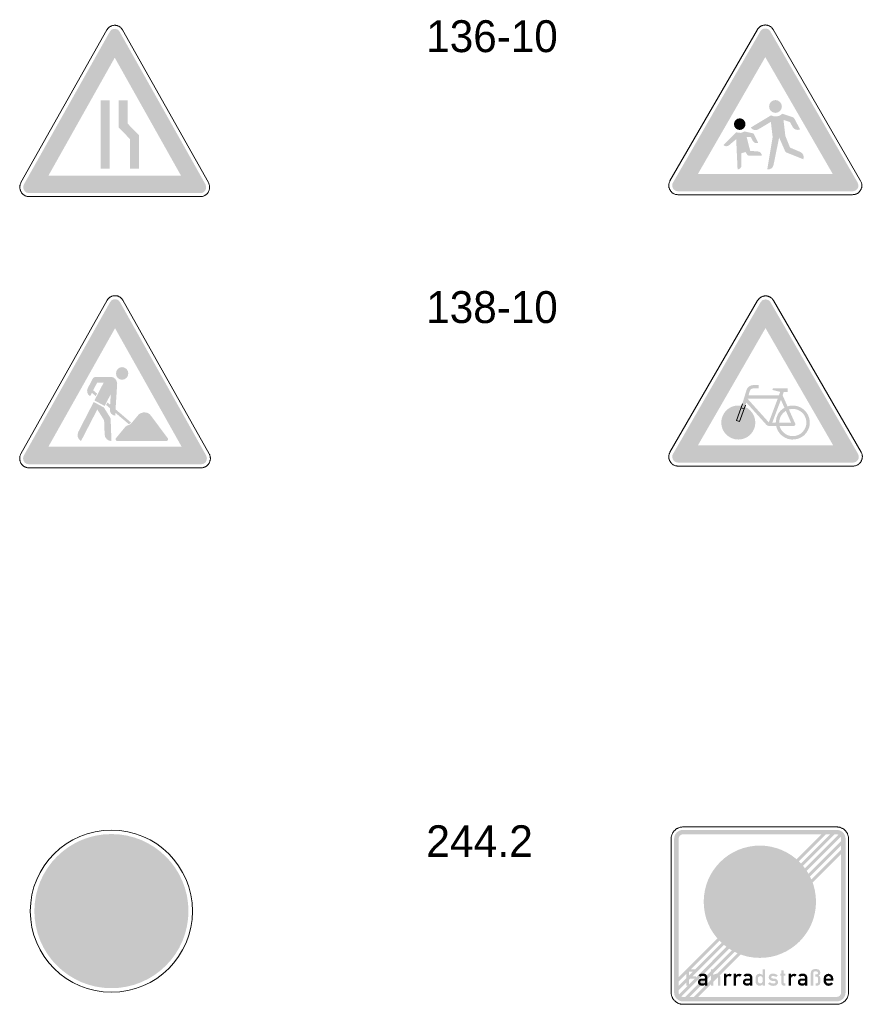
# Model space of a CAD drawing. Header units: millimetres. Extents: x 27 to 616, y -913 to 238.
# Tile 35 of 38: x 309 to 424, y -43 to 91. Entities that reach past the tile are written whole.
import ezdxf
from ezdxf.enums import TextEntityAlignment as Align

# ---------------------------------------------------------------- set-up
doc = ezdxf.new("R2010")
doc.units = ezdxf.units.MM
doc.header["$LTSCALE"] = 5
doc.linetypes.add('AUSGEZOGEN', pattern=[0])
doc.layers.add('Ebene_1', color=7, linetype='Continuous', true_color=0x000000)
doc.layers.add('Layer13', color=5, linetype='Continuous', true_color=0x0000ff)
doc.styles.add('Arial', font='arial.ttf')

msp = doc.modelspace()

# ---------------------------------------------------------------- hatches: boundary and pattern name
at = {"linetype": 'AUSGEZOGEN', "lineweight": 18, "true_color": 0x000000}
msp.add_hatch(color=18, dxfattribs=at).paths.add_polyline_path([(408.03, 37.9), (407.6, 38.04), (406.96, 36.3), (407.39, 36.14)], flags=0)
at = {"layer": 'Ebene_1', "linetype": 'AUSGEZOGEN', "lineweight": 18, "true_color": 0xce2729}
h = msp.add_hatch(color=242, dxfattribs=at)
h.paths.add_polyline_path([(310.43, 67.32), (310.13, 67.38), (309.89, 67.55), (309.72, 67.8), (309.66, 68.1), (309.69, 68.31), (309.76, 68.5), (321.48, 89.33), (321.68, 89.57), (321.95, 89.7), (322.24, 89.72), (322.53, 89.62), (322.69, 89.5), (322.81, 89.33), (334.53, 68.5), (334.62, 68.2), (334.6, 67.9), (334.47, 67.63), (334.24, 67.42), (334.06, 67.34), (333.86, 67.32)], flags=0)
h.paths.add_polyline_path([(313.1, 69.69), (331.19, 69.69), (322.15, 85.78)], flags=0)
h = msp.add_hatch(color=242, dxfattribs=at)
h.paths.add_polyline_path([(398.99, 67.56), (398.68, 67.62), (398.43, 67.79), (398.26, 68.04), (398.2, 68.34), (398.23, 68.55), (398.31, 68.74), (410.23, 89.38), (410.43, 89.61), (410.7, 89.74), (411, 89.76), (411.3, 89.66), (411.46, 89.54), (411.58, 89.38), (423.5, 68.74), (423.6, 68.44), (423.58, 68.14), (423.45, 67.87), (423.21, 67.67), (423.02, 67.59), (422.82, 67.56)], flags=0)
h.paths.add_polyline_path([(401.7, 69.91), (420.11, 69.91), (410.9, 85.86)], flags=0)
at = {"layer": 'Ebene_1', "linetype": 'AUSGEZOGEN', "lineweight": 18, "true_color": 0x000000}
for points in [[(320.22, 79.95), (321.45, 79.95), (321.45, 70.63), (320.22, 70.63)], [(324.22, 70.63), (324.22, 74.69), (322.68, 76.27), (322.68, 79.95), (323.91, 79.95), (323.91, 76.79), (325.45, 75.21), (325.45, 70.63)], [(413.16, 79.13), (413.09, 78.79), (412.9, 78.51), (412.63, 78.32), (412.29, 78.25), (411.95, 78.32), (411.67, 78.51), (411.48, 78.79), (411.42, 79.13), (411.48, 79.47), (411.67, 79.74), (411.95, 79.93), (412.29, 80), (412.63, 79.93), (412.9, 79.74), (413.09, 79.47)], [(411.17, 70.55), (411.89, 74.85), (411.9, 74.99), (411.66, 77.03), (409.95, 76.01), (409.67, 75.91), (409.39, 75.92), (409.13, 76.04), (408.93, 76.26), (411.67, 77.91), (412.07, 77.78), (412.48, 77.77), (412.88, 77.89), (413.23, 78.13), (414.68, 77.66), (414.83, 77.54), (415.65, 76.01), (415.37, 75.93), (415.08, 75.96), (414.83, 76.09), (414.64, 76.32), (414.26, 77.01), (413.38, 77.3), (413.63, 75.19), (413.66, 75.06), (414.28, 73.52), (415.7, 72.91), (415.94, 72.74), (416.09, 72.5), (416.15, 72.22), (416.09, 71.93), (413.75, 72.86), (413.62, 73), (412.79, 74.89), (412.02, 71.13), (411.91, 70.87), (411.71, 70.67), (411.46, 70.55), (411.17, 70.55), (411.22, 70.54), (411.32, 70.52), (411.33, 70.52), (411.28, 70.53)], [(408.2, 76.72), (408.14, 76.41), (407.97, 76.16), (407.72, 75.99), (407.41, 75.92), (407.1, 75.99), (406.85, 76.16), (406.68, 76.41), (406.62, 76.72), (406.68, 77.02), (406.85, 77.28), (407.1, 77.45), (407.41, 77.51), (407.72, 77.45), (407.97, 77.28), (408.14, 77.02)], [(406.93, 74.66), (405.94, 73.83), (405.76, 73.73), (405.56, 73.7), (405.36, 73.75), (405.19, 73.86), (406.95, 75.62), (407.23, 75.54), (407.52, 75.53), (407.8, 75.59), (408.06, 75.72), (409.24, 75.46), (409.34, 75.38), (409.94, 74.18), (409.73, 74.12), (409.52, 74.15), (409.34, 74.26), (409.2, 74.43), (408.91, 74.97), (408.36, 74.97), (408.84, 73.07), (409.91, 72.99), (410.11, 72.94), (410.27, 72.81), (410.38, 72.64), (410.42, 72.44), (408.6, 72.44), (408.47, 72.51), (408.2, 72.91), (407.65, 72.75), (407.65, 71.09), (407.61, 70.88), (407.49, 70.71), (407.32, 70.59), (407.12, 70.54)], [(324, 42.71), (323.93, 42.38), (323.75, 42.1), (323.48, 41.92), (323.16, 41.85), (322.83, 41.92), (322.56, 42.1), (322.38, 42.38), (322.32, 42.71), (322.38, 43.05), (322.56, 43.33), (322.83, 43.51), (323.16, 43.58), (323.48, 43.51), (323.75, 43.33), (323.93, 43.05)], [(319.38, 39.03), (320.63, 41.45), (319.74, 41.45), (319.21, 40.41), (319.74, 39.96), (319.56, 39.62), (319.03, 40.07), (318.79, 39.61), (318.55, 39.81), (318.41, 40.08), (318.38, 40.39), (318.47, 40.7), (319.11, 41.95), (319.2, 42.08), (319.32, 42.17), (319.46, 42.23), (319.61, 42.25), (321.59, 42.25), (321.94, 42.18), (322.22, 41.98), (322.41, 41.69), (322.48, 41.33), (322.48, 41.27), (322.26, 37.82), (324.37, 36.02), (324.23, 35.89), (324.07, 35.8), (322.23, 37.35), (322.21, 36.96), (321.91, 37.04), (321.67, 37.23), (321.52, 37.5), (321.48, 37.81), (321.49, 37.98), (320.97, 38.42), (321.15, 38.76), (321.52, 38.45), (321.61, 39.9), (320.77, 38.28)], [(321.7, 33.5), (321.35, 33.56), (321.06, 33.75), (320.85, 34.03), (320.77, 34.39), (320.7, 36.32), (319.77, 37.8), (317.55, 33.5), (317.27, 33.73), (317.11, 34.05), (317.08, 34.4), (317.18, 34.75), (319.28, 38.83), (320.67, 38.07), (321.55, 36.66), (321.59, 36.55)], [(407.54, 37.85), (407, 36.09), (407.01, 35.91), (407.15, 35.8), (407.33, 35.81), (407.44, 35.95), (407.98, 37.71), (408.31, 37.52), (408.58, 37.28), (408.8, 36.99), (408.96, 36.67), (409.05, 36.33), (409.08, 35.97), (409.03, 35.61), (408.91, 35.25), (408.72, 34.93), (408.48, 34.65), (408.19, 34.44), (407.87, 34.28), (407.53, 34.19), (407.17, 34.16), (406.81, 34.21), (406.45, 34.33), (406.12, 34.52), (405.85, 34.76), (405.64, 35.04), (405.48, 35.36), (405.39, 35.71), (405.36, 36.07), (405.4, 36.43), (405.52, 36.79), (405.68, 37.06), (405.87, 37.3), (406.1, 37.5), (406.35, 37.66), (406.63, 37.78), (406.92, 37.85), (407.23, 37.88)], [(322.31, 33.88), (323.6, 35.44), (323.8, 35.59), (324.04, 35.67), (324.27, 35.78), (324.45, 35.95), (325.33, 37.01), (325.49, 37.17), (325.68, 37.29), (326.09, 37.41), (326.52, 37.37), (326.72, 37.28), (326.91, 37.15), (327.07, 36.97), (329.39, 33.87), (329.43, 33.7), (329.35, 33.55), (329.21, 33.5), (322.48, 33.5), (322.32, 33.57), (322.26, 33.73)]]:
    msp.add_hatch(color=18, dxfattribs=at).paths.add_polyline_path(points, flags=0)
at = {"layer": 'Ebene_1', "linetype": 'AUSGEZOGEN', "lineweight": 18, "true_color": 0xce2729}
h = msp.add_hatch(color=242, dxfattribs=at)
h.paths.add_polyline_path([(310.42, 30.33), (310.12, 30.39), (309.87, 30.56), (309.71, 30.81), (309.64, 31.12), (309.67, 31.33), (309.75, 31.52), (321.52, 52.45), (321.72, 52.69), (321.99, 52.82), (322.28, 52.84), (322.57, 52.74), (322.73, 52.61), (322.86, 52.45), (334.62, 31.52), (334.72, 31.22), (334.7, 30.92), (334.57, 30.64), (334.34, 30.43), (334.16, 30.36), (333.95, 30.33)], flags=0)
h.paths.add_polyline_path([(313.09, 32.71), (331.28, 32.71), (322.19, 48.88)], flags=0)
h = msp.add_hatch(color=242, dxfattribs=at)
h.paths.add_polyline_path([(398.99, 30.56), (398.68, 30.62), (398.43, 30.79), (398.27, 31.04), (398.2, 31.34), (398.23, 31.55), (398.31, 31.73), (410.26, 52.43), (410.46, 52.66), (410.73, 52.79), (411.03, 52.81), (411.33, 52.71), (411.49, 52.59), (411.61, 52.43), (423.56, 31.73), (423.66, 31.44), (423.64, 31.14), (423.51, 30.87), (423.27, 30.66), (423.08, 30.58), (422.88, 30.56)], flags=0)
h.paths.add_polyline_path([(401.71, 32.91), (420.16, 32.91), (410.93, 48.9)], flags=0)
at = {"layer": 'Ebene_1', "linetype": 'AUSGEZOGEN', "lineweight": 18, "true_color": 0x000000}
h = msp.add_hatch(color=18, dxfattribs=at)
h.paths.add_polyline_path([(410.01, 41.13), (410.01, 40.67), (409.24, 40.67), (409.09, 40.64), (408.97, 40.57), (408.86, 40.47), (408.8, 40.34), (408.61, 39.74), (412.76, 39.74), (412.94, 40.2), (411.95, 40.44), (411.87, 40.58), (411.98, 40.67), (413.95, 40.67), (413.95, 40.2), (413.43, 40.2), (413.26, 39.74), (413.93, 38.23), (414.39, 38.33), (414.85, 38.33), (415.29, 38.25), (415.7, 38.09), (416.08, 37.85), (416.41, 37.54), (416.67, 37.17), (416.86, 36.74), (416.96, 36.28), (416.97, 35.82), (416.89, 35.38), (416.72, 34.97), (416.48, 34.59), (416.18, 34.26), (415.8, 34), (415.37, 33.81), (414.91, 33.71), (414.46, 33.7), (414.01, 33.78), (413.6, 33.95), (413.22, 34.19), (412.9, 34.5), (412.63, 34.87), (412.44, 35.3), (412.38, 35.55), (411.4, 35.55), (411.21, 35.59), (411.05, 35.71), (408.31, 38.75), (408.12, 38.16), (408.54, 37.93), (408.88, 37.64), (409.16, 37.29), (409.37, 36.89), (409.5, 36.46), (409.54, 36.02), (409.5, 35.56), (409.36, 35.11), (409.13, 34.7), (408.84, 34.35), (408.49, 34.07), (408.09, 33.87), (407.66, 33.74), (407.22, 33.7), (406.76, 33.74), (406.31, 33.88), (405.9, 34.11), (405.55, 34.4), (405.27, 34.75), (405.06, 35.15), (404.94, 35.57), (404.89, 36.02), (404.94, 36.47), (405.08, 36.92), (405.27, 37.28), (405.51, 37.6), (405.8, 37.86), (406.13, 38.07), (406.49, 38.23), (406.88, 38.32), (407.27, 38.34), (407.68, 38.3), (408.35, 40.48), (408.49, 40.74), (408.69, 40.95), (408.95, 41.08), (409.24, 41.13)], flags=0)
h.paths.add_polyline_path([(412.85, 35.55), (412.98, 35.2), (413.17, 34.89), (413.42, 34.63), (413.71, 34.42), (414.03, 34.27), (414.38, 34.18), (414.74, 34.16), (415.12, 34.22), (415.47, 34.35), (415.78, 34.54), (416.04, 34.79), (416.25, 35.08), (416.4, 35.4), (416.49, 35.75), (416.51, 36.11), (416.45, 36.48), (416.32, 36.84), (416.13, 37.15), (415.88, 37.41), (415.6, 37.62), (415.27, 37.77), (414.92, 37.86), (414.56, 37.88), (414.19, 37.82), (414.12, 37.8), (414.98, 35.88), (414.99, 35.7), (414.86, 35.57), (414.77, 35.55)], flags=0)
h.paths.add_polyline_path([(412.79, 36.02), (414.41, 36.02), (413.7, 37.61), (413.32, 37.31), (413.04, 36.94), (412.86, 36.5)], flags=0)
h.paths.add_polyline_path([(411.86, 36.02), (412.33, 36.02), (412.41, 36.63), (412.64, 37.19), (412.81, 37.44), (413.02, 37.67), (413.25, 37.87), (413.51, 38.04), (413.03, 39.12)], flags=0)
h.paths.add_polyline_path([(408.47, 39.27), (411.38, 36.04), (412.59, 39.27)], flags=0)
at = {"layer": 'Ebene_1', "linetype": 'AUSGEZOGEN', "lineweight": 18, "true_color": 0xfffffe}
for points in [[(405.34, 36), (405.38, 36.37), (405.49, 36.73), (405.66, 37.04), (405.89, 37.32), (406.17, 37.55), (406.49, 37.72), (406.84, 37.83), (407.22, 37.87), (407.6, 37.83), (407.95, 37.72), (408.27, 37.55), (408.55, 37.32), (408.78, 37.04), (408.95, 36.73), (409.06, 36.37), (409.1, 36), (409.06, 35.62), (408.95, 35.26), (408.78, 34.95), (408.55, 34.67), (408.27, 34.44), (407.95, 34.27), (407.6, 34.16), (407.22, 34.12), (406.84, 34.16), (406.49, 34.27), (406.17, 34.44), (405.89, 34.67), (405.66, 34.95), (405.49, 35.26), (405.38, 35.62)], [(320.25, -23.75), (320.23, -24.01), (320.16, -24.24), (320.04, -24.45), (319.89, -24.64), (319.7, -24.79), (319.49, -24.9), (319.26, -24.98), (319.01, -25), (318.75, -24.98), (318.52, -24.9), (318.31, -24.79), (318.12, -24.64), (317.97, -24.45), (317.86, -24.24), (317.78, -24.01), (317.76, -23.75), (317.78, -23.5), (317.86, -23.27), (317.97, -23.06), (318.12, -22.87), (318.31, -22.72), (318.52, -22.6), (318.75, -22.53), (319.01, -22.51), (319.26, -22.53), (319.49, -22.6), (319.7, -22.72), (319.89, -22.87), (320.04, -23.06), (320.16, -23.27), (320.23, -23.5)], [(325.56, -30.15), (325.54, -29.93), (325.47, -29.73), (325.37, -29.54), (325.24, -29.38), (325.08, -29.25), (324.89, -29.15), (324.69, -29.08), (324.47, -29.06), (324.25, -29.08), (324.04, -29.15), (323.86, -29.25), (323.7, -29.38), (323.56, -29.54), (323.46, -29.73), (323.4, -29.93), (323.38, -30.15), (323.4, -30.37), (323.46, -30.58), (323.56, -30.76), (323.7, -30.92), (323.86, -31.06), (324.04, -31.16), (324.25, -31.22), (324.47, -31.24), (324.69, -31.22), (324.89, -31.16), (325.08, -31.06), (325.24, -30.92), (325.37, -30.76), (325.47, -30.58), (325.54, -30.37)], [(317.91, -34.05), (318.85, -34.05), (318.85, -37.33), (318.81, -37.51), (318.71, -37.66), (318.56, -37.76), (318.38, -37.8), (318.2, -37.76), (318.05, -37.66), (317.95, -37.51), (317.91, -37.33)], [(319.16, -34.05), (320.1, -34.05), (320.1, -38.27), (320.06, -38.45), (319.96, -38.6), (319.81, -38.7), (319.63, -38.73), (319.45, -38.7), (319.3, -38.6), (319.2, -38.45), (319.16, -38.27)]]:
    msp.add_hatch(color=7, dxfattribs=at).paths.add_polyline_path(points, flags=0)
at = {"layer": 'Ebene_1', "linetype": 'AUSGEZOGEN', "lineweight": 18, "true_color": 0x000000}
h = msp.add_hatch(color=18, dxfattribs=at)
h.paths.add_polyline_path([(399.67, -42.93), (399.43, -42.91), (399.2, -42.84), (399, -42.72), (398.82, -42.58), (398.67, -42.4), (398.56, -42.19), (398.49, -41.97), (398.46, -41.72), (398.46, -20.75), (398.49, -20.51), (398.56, -20.28), (398.67, -20.07), (398.82, -19.9), (399, -19.75), (399.2, -19.64), (399.43, -19.57), (399.67, -19.54), (420.65, -19.54), (420.89, -19.57), (421.12, -19.64), (421.32, -19.75), (421.5, -19.9), (421.65, -20.07), (421.76, -20.28), (421.83, -20.51), (421.85, -20.75), (421.85, -41.72), (421.83, -41.97), (421.76, -42.19), (421.65, -42.4), (421.5, -42.58), (421.32, -42.72), (421.12, -42.84), (420.89, -42.91), (420.65, -42.93)], flags=0)
h.paths.add_polyline_path([(399.07, -39.63), (418.56, -20.15), (399.67, -20.15), (399.44, -20.19), (399.25, -20.32), (399.12, -20.52), (399.07, -20.75)], flags=0)
h.paths.add_polyline_path([(399.07, -40.82), (419.76, -20.15), (419.15, -20.15), (399.07, -40.23)], flags=0)
h.paths.add_polyline_path([(399.07, -41.43), (399.07, -41.72), (399.13, -41.97), (420.89, -20.21), (420.77, -20.16), (420.65, -20.15), (420.35, -20.15)], flags=0)
h.paths.add_polyline_path([(399.97, -42.33), (421.25, -21.05), (421.25, -20.75), (421.24, -20.62), (421.19, -20.5), (399.43, -42.27), (399.67, -42.33)], flags=0)
h.paths.add_polyline_path([(401.17, -42.33), (421.25, -22.24), (421.25, -21.64), (400.57, -42.33)], flags=0)
h.paths.add_polyline_path([(401.76, -42.33), (420.65, -42.33), (420.88, -42.28), (421.07, -42.15), (421.2, -41.96), (421.25, -41.72), (421.25, -22.84)], flags=0)
at = {"layer": 'Ebene_1', "linetype": 'AUSGEZOGEN', "lineweight": 18, "true_color": 0x9e9e9e}
for points in [[(417.82, -29.34), (417.78, -30.12), (417.66, -30.89), (417.48, -31.62), (417.22, -32.32), (416.9, -32.99), (416.51, -33.62), (416.07, -34.21), (415.58, -34.76), (415.03, -35.25), (414.44, -35.69), (413.81, -36.08), (413.14, -36.4), (412.44, -36.66), (411.7, -36.85), (410.94, -36.96), (410.16, -37), (409.38, -36.96), (408.62, -36.85), (407.88, -36.66), (407.18, -36.4), (406.51, -36.08), (405.88, -35.69), (405.29, -35.25), (404.74, -34.76), (404.25, -34.21), (403.81, -33.62), (403.42, -32.99), (403.1, -32.32), (402.84, -31.62), (402.66, -30.89), (402.54, -30.12), (402.5, -29.34), (402.54, -28.56), (402.66, -27.8), (402.84, -27.06), (403.1, -26.36), (403.42, -25.69), (403.81, -25.06), (404.25, -24.47), (404.74, -23.93), (405.29, -23.43), (405.88, -22.99), (406.51, -22.61), (407.18, -22.28), (407.88, -22.03), (408.62, -21.84), (409.38, -21.72), (410.16, -21.68), (410.94, -21.72), (411.7, -21.84), (412.44, -22.03), (413.14, -22.28), (413.81, -22.61), (414.44, -22.99), (415.03, -23.43), (415.58, -23.93), (416.07, -24.47), (416.51, -25.06), (416.9, -25.69), (417.22, -26.36), (417.48, -27.06), (417.66, -27.8), (417.78, -28.56)], [(400.14, -40.79), (400.14, -38.54), (401.59, -38.54), (401.59, -38.86), (400.48, -38.86), (400.48, -39.52), (401.43, -39.52), (401.43, -39.82), (400.48, -39.82), (400.48, -40.79)], [(403.49, -40.79), (403.49, -38.54), (403.81, -38.54), (403.81, -39.36), (404, -39.21), (404.23, -39.16), (404.45, -39.2), (404.62, -39.32), (404.74, -39.49), (404.78, -39.71), (404.78, -40.79), (404.46, -40.79), (404.46, -39.81), (404.43, -39.68), (404.36, -39.58), (404.26, -39.51), (404.14, -39.48), (404.01, -39.51), (403.91, -39.58), (403.84, -39.68), (403.81, -39.81), (403.81, -40.79)], [(413.65, -40.79), (413.45, -40.79), (413.3, -40.76), (413.19, -40.69), (413.12, -40.57), (413.09, -40.43), (413.09, -39.44), (412.93, -39.44), (412.93, -39.17), (413.09, -39.17), (413.09, -38.69), (413.41, -38.69), (413.41, -39.17), (413.65, -39.17), (413.65, -39.44), (413.41, -39.44), (413.41, -40.39), (413.51, -40.48), (413.65, -40.48)], [(417.11, -40.79), (417.11, -39.02), (417.14, -38.87), (417.21, -38.73), (417.31, -38.63), (417.45, -38.56), (417.76, -38.51), (418.08, -38.56), (418.21, -38.63), (418.31, -38.73), (418.38, -38.87), (418.4, -39.02), (418.4, -39.08), (418.34, -39.27), (418.18, -39.4), (418.34, -39.53), (418.4, -39.73), (418.4, -40.35), (418.37, -40.52), (418.28, -40.66), (418.14, -40.76), (417.96, -40.79), (417.76, -40.79), (417.76, -40.48), (417.92, -40.48), (418.04, -40.44), (418.09, -40.33), (418.09, -39.73), (418.04, -39.61), (417.92, -39.56), (417.72, -39.56), (417.72, -39.26), (417.92, -39.26), (418.04, -39.21), (418.09, -39.1), (418.09, -39.02), (417.97, -38.87), (417.76, -38.82), (417.54, -38.87), (417.44, -39.02), (417.44, -40.79)], [(405.26, -40.79), (405.26, -39.17), (405.58, -39.17), (405.58, -39.36), (405.77, -39.21), (406.01, -39.16), (406.19, -39.19), (406.35, -39.28), (406.12, -39.56), (405.91, -39.48), (405.78, -39.51), (405.68, -39.58), (405.61, -39.68), (405.58, -39.81), (405.58, -40.79)], [(406.6, -40.79), (406.6, -39.17), (406.91, -39.17), (406.91, -39.36), (407.1, -39.21), (407.33, -39.16), (407.52, -39.19), (407.68, -39.28), (407.46, -39.56), (407.24, -39.48), (407.11, -39.51), (407.01, -39.58), (406.94, -39.68), (406.91, -39.81), (406.91, -40.79)], [(411.27, -40.54), (411.5, -40.3), (411.72, -40.45), (411.97, -40.5), (412.22, -40.45), (412.32, -40.31), (412.28, -40.2), (412.17, -40.15), (411.83, -40.13), (411.65, -40.08), (411.5, -39.97), (411.4, -39.82), (411.37, -39.64), (411.4, -39.48), (411.47, -39.34), (411.59, -39.24), (411.74, -39.17), (411.97, -39.14), (412.3, -39.2), (412.6, -39.36), (412.4, -39.61), (412.2, -39.51), (411.97, -39.47), (411.82, -39.48), (411.73, -39.54), (411.7, -39.64), (411.74, -39.75), (411.84, -39.8), (412.19, -39.83), (412.37, -39.87), (412.51, -39.98), (412.6, -40.13), (412.64, -40.31), (412.62, -40.45), (412.55, -40.58), (412.46, -40.69), (412.33, -40.76), (411.97, -40.82), (411.59, -40.75)], [(414.09, -40.79), (414.09, -39.17), (414.41, -39.17), (414.41, -39.36), (414.61, -39.21), (414.84, -39.16), (415.02, -39.19), (415.18, -39.28), (414.95, -39.56), (414.85, -39.5), (414.74, -39.48), (414.61, -39.51), (414.51, -39.58), (414.44, -39.68), (414.41, -39.81), (414.41, -40.79)]]:
    msp.add_hatch(color=253, dxfattribs=at).paths.add_polyline_path(points, flags=0)
at = {"layer": 'Ebene_1', "linetype": 'AUSGEZOGEN', "lineweight": 18, "true_color": 0xfffffe}
h = msp.add_hatch(color=7, dxfattribs=at)
h.paths.add_polyline_path([(315.89, -33.74), (316.08, -32.86), (316.4, -32.02), (316.84, -31.24), (317.38, -30.52), (317.14, -30.2), (316.97, -29.84), (316.86, -29.46), (316.82, -29.06), (316.82, -27.81), (316.87, -27.37), (316.99, -26.96), (317.2, -26.59), (317.46, -26.27), (317.79, -26), (318.16, -25.8), (318.57, -25.67), (319.01, -25.63), (319.6, -25.71), (319.88, -25.81), (320.14, -25.94), (320.38, -26.11), (320.6, -26.31), (320.79, -26.54), (320.94, -26.8), (322.24, -29.29), (322.33, -29.58), (322.34, -29.87), (322.25, -30.14), (322.08, -30.39), (323.36, -31.47), (323.72, -31.7), (324.11, -31.83), (324.52, -31.87), (324.94, -31.8), (325.17, -31.74), (325.35, -31.71), (325.53, -31.74), (325.69, -31.82), (325.82, -31.94), (327.41, -33.87), (327.56, -34.14), (327.59, -34.43), (327.51, -34.72), (327.32, -34.96), (325.87, -33.27), (326.34, -35.61), (325.74, -35.7), (326.1, -37.97), (326.1, -38.13), (326.03, -38.26), (325.92, -38.36), (325.78, -38.42), (325.63, -38.41), (325.49, -38.35), (325.39, -38.25), (325.33, -38.11), (324.89, -35.83), (324.38, -35.9), (324.15, -38.38), (324.11, -38.53), (324.01, -38.64), (323.88, -38.72), (323.73, -38.73), (323.58, -38.69), (323.47, -38.6), (323.4, -38.47), (323.38, -38.32), (323.69, -32.96), (321.47, -30.86), (321.35, -30.63), (321.32, -30.38), (321.37, -30.13), (321.5, -29.9), (320.12, -27.25), (319.99, -27.21), (319.94, -27.29), (319.94, -29.68), (319.97, -29.8), (320.04, -29.91), (320.31, -30.18), (320.66, -30.55), (320.98, -30.95), (321.26, -31.37), (321.51, -31.81), (321.72, -32.27), (321.9, -32.75), (322.13, -33.74)], flags=0)
h.paths.add_polyline_path([(317.76, -30.12), (317.98, -29.91), (318.05, -29.8), (318.07, -29.68), (318.07, -27.34), (318.02, -27.23), (317.91, -27.19), (317.8, -27.23), (317.76, -27.34)], flags=0)
h = msp.add_hatch(color=7, dxfattribs=at)
h.paths.add_polyline_path([(409.23, -25.61), (409.23, -26.08), (408.47, -26.08), (408.32, -26.11), (408.19, -26.18), (408.09, -26.28), (408.02, -26.41), (407.84, -27.02), (411.99, -27.02), (412.17, -26.55), (411.18, -26.31), (411.09, -26.2), (411.2, -26.08), (413.18, -26.08), (413.18, -26.55), (412.66, -26.55), (412.48, -27.02), (413.16, -28.52), (413.52, -28.44), (413.89, -28.41), (414.36, -28.46), (414.79, -28.59), (415.19, -28.81), (415.53, -29.09), (415.81, -29.44), (416.03, -29.83), (416.17, -30.27), (416.21, -30.73), (416.17, -31.21), (416.03, -31.64), (415.81, -32.04), (415.53, -32.38), (415.19, -32.66), (414.79, -32.88), (414.36, -33.01), (413.89, -33.06), (413.48, -33.02), (413.1, -32.92), (412.74, -32.76), (412.42, -32.54), (412.13, -32.26), (411.9, -31.95), (411.72, -31.59), (411.6, -31.21), (410.63, -31.21), (410.44, -31.16), (410.28, -31.05), (407.53, -28), (407.34, -28.59), (407.65, -28.75), (407.93, -28.95), (408.17, -29.19), (408.38, -29.45), (408.54, -29.75), (408.67, -30.06), (408.74, -30.39), (408.77, -30.73), (408.72, -31.21), (408.58, -31.64), (408.37, -32.04), (408.08, -32.38), (407.74, -32.66), (407.35, -32.88), (406.91, -33.01), (406.44, -33.06), (405.97, -33.01), (405.53, -32.88), (405.14, -32.66), (404.8, -32.38), (404.51, -32.04), (404.3, -31.64), (404.16, -31.21), (404.12, -30.73), (404.16, -30.27), (404.3, -29.83), (404.51, -29.44), (404.8, -29.09), (405.14, -28.81), (405.53, -28.59), (405.97, -28.46), (406.44, -28.41), (406.9, -28.46), (407.58, -26.27), (407.71, -26), (407.92, -25.8), (408.18, -25.66), (408.47, -25.61)], flags=0)
h.paths.add_polyline_path([(412.09, -31.21), (412.19, -31.5), (412.33, -31.77), (412.52, -32.01), (412.74, -32.21), (413, -32.37), (413.28, -32.5), (413.57, -32.57), (413.89, -32.6), (414.26, -32.56), (414.61, -32.45), (414.92, -32.28), (415.2, -32.05), (415.42, -31.78), (415.6, -31.46), (415.7, -31.11), (415.74, -30.73), (415.7, -30.36), (415.6, -30.01), (415.42, -29.69), (415.2, -29.42), (414.92, -29.19), (414.61, -29.02), (414.26, -28.91), (413.89, -28.87), (413.36, -28.95), (414.22, -30.88), (414.24, -30.97), (414.16, -31.13), (414, -31.21)], flags=0)
h.paths.add_polyline_path([(412.02, -30.73), (413.64, -30.73), (412.92, -29.14), (412.55, -29.44), (412.26, -29.82), (412.09, -30.26)], flags=0)
h.paths.add_polyline_path([(411.09, -30.73), (411.55, -30.73), (411.63, -30.12), (411.73, -29.84), (411.87, -29.56), (412.04, -29.31), (412.24, -29.09), (412.48, -28.89), (412.74, -28.72), (412.26, -27.63)], flags=0)
h.paths.add_polyline_path([(406.76, -28.9), (406.44, -28.87), (406.07, -28.91), (405.71, -29.02), (405.4, -29.19), (405.12, -29.42), (404.9, -29.69), (404.72, -30.01), (404.62, -30.36), (404.58, -30.73), (404.62, -31.11), (404.72, -31.46), (404.9, -31.78), (405.12, -32.05), (405.4, -32.28), (405.71, -32.45), (406.07, -32.56), (406.44, -32.6), (406.82, -32.56), (407.16, -32.45), (407.48, -32.28), (407.75, -32.05), (407.98, -31.78), (408.15, -31.46), (408.26, -31.11), (408.3, -30.73), (408.22, -30.21), (408, -29.73), (407.85, -29.52), (407.66, -29.33), (407.45, -29.17), (407.21, -29.04), (406.66, -30.81), (406.58, -30.92), (406.44, -30.97), (406.27, -30.9), (406.21, -30.73), (406.22, -30.66)], flags=0)
h.paths.add_polyline_path([(407.69, -27.48), (410.6, -30.71), (411.82, -27.48)], flags=0)
at = {"layer": 'Ebene_1', "linetype": 'AUSGEZOGEN', "lineweight": 18, "true_color": 0x9e9e9e}
h = msp.add_hatch(color=253, dxfattribs=at)
h.paths.add_polyline_path([(410.87, -40.79), (410.55, -40.79), (410.55, -40.61), (410.35, -40.76), (410.12, -40.81), (409.91, -40.77), (409.74, -40.65), (409.62, -40.48), (409.58, -40.27), (409.58, -39.71), (409.62, -39.49), (409.74, -39.32), (409.91, -39.2), (410.12, -39.16), (410.35, -39.21), (410.55, -39.36), (410.55, -38.54), (410.87, -38.54)], flags=0)
h.paths.add_polyline_path([(410.55, -40.17), (410.55, -39.81), (410.52, -39.68), (410.45, -39.58), (410.35, -39.51), (410.22, -39.48), (410.1, -39.51), (409.99, -39.58), (409.92, -39.68), (409.89, -39.81), (409.89, -40.17), (409.92, -40.29), (409.99, -40.39), (410.1, -40.46), (410.22, -40.48), (410.35, -40.46), (410.45, -40.39), (410.52, -40.29)], flags=0)
h = msp.add_hatch(color=253, dxfattribs=at)
h.paths.add_polyline_path([(403, -40.79), (402.68, -40.79), (402.68, -40.63), (402.56, -40.75), (402.4, -40.79), (402.2, -40.79), (402.01, -40.75), (401.85, -40.65), (401.75, -40.5), (401.71, -40.31), (401.75, -40.12), (401.85, -39.96), (402.01, -39.86), (402.2, -39.82), (402.68, -39.82), (402.68, -39.67), (402.64, -39.55), (402.53, -39.48), (402.36, -39.47), (402.18, -39.48), (402.06, -39.58), (401.8, -39.38), (401.94, -39.24), (402.13, -39.16), (402.36, -39.14), (402.59, -39.16), (402.76, -39.22), (402.88, -39.34), (402.97, -39.49), (403, -39.67)], flags=0)
h.paths.add_polyline_path([(402.68, -40.09), (402.22, -40.09), (402.08, -40.15), (402.02, -40.29), (402.08, -40.43), (402.22, -40.48), (402.48, -40.48), (402.62, -40.43), (402.68, -40.29)], flags=0)
h = msp.add_hatch(color=253, dxfattribs=at)
h.paths.add_polyline_path([(409.14, -40.79), (408.81, -40.79), (408.81, -40.63), (408.69, -40.75), (408.53, -40.79), (408.33, -40.79), (408.14, -40.75), (407.99, -40.65), (407.88, -40.5), (407.85, -40.31), (407.88, -40.12), (407.99, -39.96), (408.14, -39.86), (408.33, -39.82), (408.81, -39.82), (408.81, -39.67), (408.77, -39.55), (408.66, -39.48), (408.49, -39.47), (408.32, -39.48), (408.18, -39.58), (407.93, -39.38), (408.07, -39.24), (408.25, -39.16), (408.49, -39.14), (408.72, -39.16), (408.89, -39.22), (409.02, -39.34), (409.1, -39.49), (409.14, -39.67)], flags=0)
h.paths.add_polyline_path([(408.81, -40.09), (408.35, -40.09), (408.2, -40.15), (408.14, -40.29), (408.2, -40.43), (408.35, -40.48), (408.61, -40.48), (408.75, -40.43), (408.81, -40.29)], flags=0)
h = msp.add_hatch(color=253, dxfattribs=at)
h.paths.add_polyline_path([(416.63, -40.79), (416.3, -40.79), (416.3, -40.63), (416.19, -40.75), (416.03, -40.79), (415.82, -40.79), (415.64, -40.75), (415.48, -40.65), (415.38, -40.5), (415.34, -40.31), (415.38, -40.12), (415.48, -39.96), (415.64, -39.86), (415.82, -39.82), (416.3, -39.82), (416.3, -39.67), (416.26, -39.55), (416.16, -39.48), (415.99, -39.47), (415.81, -39.48), (415.68, -39.58), (415.42, -39.38), (415.57, -39.24), (415.76, -39.16), (415.99, -39.14), (416.21, -39.16), (416.38, -39.22), (416.51, -39.34), (416.6, -39.49), (416.63, -39.67)], flags=0)
h.paths.add_polyline_path([(416.3, -40.09), (415.84, -40.09), (415.7, -40.15), (415.65, -40.29), (415.7, -40.43), (415.84, -40.48), (416.11, -40.48), (416.25, -40.43), (416.3, -40.29)], flags=0)
h = msp.add_hatch(color=253, dxfattribs=at)
h.paths.add_polyline_path([(420.18, -40.11), (419.17, -40.11), (419.17, -40.15), (419.23, -40.34), (419.39, -40.46), (419.55, -40.49), (419.74, -40.46), (419.9, -40.34), (420.15, -40.55), (419.87, -40.75), (419.55, -40.82), (419.26, -40.76), (419.1, -40.66), (418.97, -40.52), (418.88, -40.34), (418.86, -40.15), (418.86, -39.82), (418.91, -39.56), (419.05, -39.36), (419.26, -39.22), (419.51, -39.16), (419.77, -39.22), (419.98, -39.36), (420.12, -39.56), (420.18, -39.82)], flags=0)
h.paths.add_polyline_path([(419.17, -39.82), (419.86, -39.82), (419.83, -39.69), (419.76, -39.58), (419.65, -39.51), (419.51, -39.48), (419.38, -39.51), (419.27, -39.58), (419.2, -39.69)], flags=0)
at = {"layer": 'Layer13', "linetype": 'AUSGEZOGEN', "lineweight": 18, "true_color": 0x0000ff}
msp.add_hatch(color=5, dxfattribs=at).paths.add_polyline_path([(332.21, -30.62), (332.15, -31.69), (331.99, -32.74), (331.73, -33.75), (331.38, -34.71), (330.94, -35.63), (330.41, -36.5), (329.81, -37.31), (329.13, -38.05), (328.38, -38.73), (327.57, -39.34), (326.71, -39.86), (325.79, -40.31), (324.82, -40.66), (323.81, -40.92), (322.77, -41.08), (321.7, -41.13), (320.62, -41.08), (319.58, -40.92), (318.57, -40.66), (317.6, -40.31), (316.68, -39.86), (315.82, -39.34), (315.01, -38.73), (314.26, -38.05), (313.58, -37.31), (312.98, -36.5), (312.45, -35.63), (312.01, -34.71), (311.66, -33.75), (311.4, -32.74), (311.24, -31.69), (311.18, -30.62), (311.24, -29.55), (311.4, -28.5), (311.66, -27.49), (312.01, -26.53), (312.45, -25.61), (312.98, -24.74), (313.58, -23.93), (314.26, -23.19), (315.01, -22.51), (315.82, -21.9), (316.68, -21.38), (317.6, -20.93), (318.57, -20.58), (319.58, -20.32), (320.62, -20.16), (321.7, -20.11), (322.77, -20.16), (323.81, -20.32), (324.82, -20.58), (325.79, -20.93), (326.71, -21.38), (327.57, -21.9), (328.38, -22.51), (329.13, -23.19), (329.81, -23.93), (330.41, -24.74), (330.94, -25.61), (331.38, -26.53), (331.73, -27.49), (331.99, -28.5), (332.15, -29.55)], flags=0)

# ---------------------------------------------------------------- linework, layer by layer
at = {"color": 18, "linetype": 'AUSGEZOGEN', "lineweight": 18, "true_color": 0x000000}
for p, q in [((407.78, 38.56), (406.96, 36.3)), ((408.21, 38.4), (407.39, 36.14)), ((407.6, 38.04), (408.03, 37.9)), ((406.96, 36.3), (407.39, 36.14))]:
    msp.add_line(p, q, dxfattribs=at)
at = {"layer": 'Ebene_1', "color": 18, "linetype": 'AUSGEZOGEN', "lineweight": 18, "true_color": 0x000000}
for p, q in [((309.36, 68.74), (321.08, 89.57)), ((323.21, 89.57), (334.93, 68.74)), ((397.9, 68.97), (409.82, 89.61)), ((411.99, 89.61), (423.91, 68.97)), ((333.86, 66.84), (310.43, 66.84)), ((422.82, 67.09), (398.99, 67.09)), ((309.35, 31.76), (321.12, 52.69)), ((323.26, 52.69), (335.03, 31.76)), ((397.9, 31.97), (409.85, 52.66)), ((412.02, 52.66), (423.97, 31.97)), ((333.95, 29.85), (310.42, 29.85)), ((422.88, 30.09), (398.99, 30.09)), ((399.67, -19.14), (420.65, -19.14)), ((398.06, -41.72), (398.06, -20.75)), ((422.25, -20.75), (422.25, -41.72)), ((420.65, -43.33), (399.67, -43.33))]:
    msp.add_line(p, q, dxfattribs=at)
for points in [[(321.08, 89.57), (321.11, 89.63), (321.15, 89.68), (321.18, 89.73), (321.22, 89.78), (321.26, 89.82), (321.31, 89.87), (321.35, 89.91), (321.4, 89.94), (321.45, 89.98), (321.5, 90.01), (321.55, 90.04), (321.61, 90.07), (321.66, 90.1), (321.71, 90.12), (321.77, 90.14), (321.83, 90.16), (321.89, 90.17), (321.94, 90.18), (322, 90.19), (322.06, 90.2), (322.12, 90.2), (322.18, 90.2), (322.24, 90.2), (322.3, 90.19), (322.36, 90.18), (322.42, 90.17), (322.48, 90.16), (322.54, 90.14), (322.59, 90.12), (322.65, 90.09), (322.71, 90.07), (322.76, 90.03)], [(322.76, 90.03), (322.83, 89.99), (322.89, 89.94), (322.96, 89.89), (323.01, 89.83), (323.07, 89.77), (323.12, 89.71), (323.17, 89.64), (323.21, 89.57)], [(409.82, 89.61), (409.85, 89.67), (409.89, 89.72), (409.93, 89.77), (409.97, 89.82), (410.01, 89.86), (410.05, 89.9), (410.1, 89.94), (410.15, 89.98), (410.2, 90.02), (410.25, 90.05), (410.3, 90.08), (410.36, 90.11), (410.41, 90.13), (410.47, 90.16), (410.52, 90.17), (410.58, 90.19), (410.64, 90.21), (410.7, 90.22), (410.76, 90.23), (410.82, 90.23), (410.88, 90.24), (410.94, 90.24), (411, 90.23), (411.06, 90.23), (411.12, 90.22), (411.18, 90.21), (411.24, 90.19), (411.3, 90.17), (411.36, 90.15), (411.42, 90.13), (411.47, 90.1), (411.53, 90.07)], [(411.53, 90.07), (411.6, 90.03), (411.67, 89.98), (411.73, 89.93), (411.79, 89.87), (411.85, 89.81), (411.9, 89.75), (411.95, 89.68), (411.99, 89.61)], [(310.43, 66.84), (310.34, 66.84), (310.26, 66.85), (310.18, 66.87), (310.1, 66.89), (310.02, 66.91), (309.94, 66.94), (309.87, 66.98), (309.8, 67.02), (309.73, 67.06), (309.67, 67.11), (309.61, 67.16), (309.56, 67.22), (309.5, 67.28), (309.45, 67.34), (309.41, 67.41), (309.37, 67.48), (309.33, 67.55), (309.3, 67.62), (309.27, 67.69), (309.25, 67.77), (309.23, 67.85), (309.21, 67.93), (309.2, 68.01), (309.2, 68.09), (309.2, 68.17), (309.21, 68.25), (309.22, 68.33), (309.24, 68.41), (309.26, 68.5), (309.29, 68.58), (309.32, 68.66), (309.36, 68.74)], [(334.93, 68.74), (334.97, 68.66), (335, 68.58), (335.03, 68.5), (335.05, 68.42), (335.07, 68.33), (335.08, 68.25), (335.09, 68.17), (335.09, 68.09), (335.09, 68.01), (335.08, 67.93), (335.06, 67.85), (335.04, 67.77), (335.02, 67.69), (334.99, 67.62), (334.96, 67.55), (334.92, 67.48), (334.88, 67.41), (334.84, 67.34), (334.79, 67.28), (334.74, 67.22), (334.68, 67.17), (334.62, 67.11), (334.56, 67.06), (334.49, 67.02), (334.42, 66.98), (334.35, 66.95), (334.27, 66.91), (334.2, 66.89), (334.12, 66.87), (334.03, 66.85), (333.95, 66.84), (333.86, 66.84)], [(398.99, 67.09), (398.9, 67.1), (398.81, 67.1), (398.73, 67.12), (398.65, 67.14), (398.57, 67.16), (398.49, 67.19), (398.42, 67.23), (398.35, 67.27), (398.28, 67.31), (398.21, 67.36), (398.15, 67.41), (398.1, 67.47), (398.04, 67.53), (397.99, 67.59), (397.95, 67.65), (397.91, 67.72), (397.87, 67.79), (397.83, 67.86), (397.81, 67.94), (397.78, 68.01), (397.76, 68.09), (397.75, 68.17), (397.74, 68.25), (397.73, 68.33), (397.74, 68.41), (397.74, 68.49), (397.75, 68.57), (397.77, 68.65), (397.8, 68.73), (397.82, 68.81), (397.86, 68.89), (397.9, 68.97)], [(423.91, 68.97), (423.95, 68.89), (423.98, 68.81), (424.01, 68.73), (424.04, 68.65), (424.05, 68.57), (424.07, 68.49), (424.07, 68.41), (424.07, 68.33), (424.07, 68.25), (424.06, 68.17), (424.05, 68.09), (424.03, 68.01), (424, 67.94), (423.97, 67.86), (423.94, 67.79), (423.9, 67.72), (423.86, 67.65), (423.82, 67.59), (423.77, 67.53), (423.71, 67.47), (423.66, 67.41), (423.6, 67.36), (423.53, 67.31), (423.46, 67.27), (423.39, 67.23), (423.32, 67.19), (423.24, 67.16), (423.16, 67.14), (423.08, 67.12), (423, 67.1), (422.91, 67.1), (422.82, 67.09)], [(321.12, 52.69), (321.15, 52.74), (321.18, 52.8), (321.22, 52.85), (321.26, 52.89), (321.3, 52.94), (321.35, 52.98), (321.39, 53.02), (321.44, 53.06), (321.49, 53.1), (321.54, 53.13), (321.59, 53.16), (321.64, 53.19), (321.7, 53.21), (321.75, 53.24), (321.81, 53.26), (321.87, 53.28), (321.93, 53.29), (321.98, 53.3), (322.04, 53.31), (322.1, 53.32), (322.16, 53.32), (322.22, 53.32), (322.28, 53.32), (322.34, 53.31), (322.4, 53.3), (322.46, 53.29), (322.52, 53.28), (322.58, 53.26), (322.64, 53.24), (322.69, 53.21), (322.75, 53.18), (322.8, 53.15)], [(322.8, 53.15), (322.87, 53.11), (322.94, 53.06), (323, 53.01), (323.06, 52.95), (323.12, 52.89), (323.17, 52.83), (323.21, 52.76), (323.26, 52.69)], [(409.85, 52.66), (409.88, 52.72), (409.92, 52.77), (409.96, 52.82), (410, 52.86), (410.04, 52.91), (410.08, 52.95), (410.13, 52.99), (410.18, 53.03), (410.23, 53.07), (410.28, 53.1), (410.33, 53.13), (410.39, 53.16), (410.44, 53.18), (410.5, 53.2), (410.55, 53.22), (410.61, 53.24), (410.67, 53.26), (410.73, 53.27), (410.79, 53.28), (410.85, 53.28), (410.91, 53.29), (410.97, 53.29), (411.03, 53.28), (411.09, 53.28), (411.15, 53.27), (411.21, 53.26), (411.27, 53.24), (411.33, 53.22), (411.39, 53.2), (411.45, 53.18), (411.51, 53.15), (411.56, 53.12)], [(411.56, 53.12), (411.63, 53.08), (411.7, 53.03), (411.76, 52.98), (411.82, 52.92), (411.88, 52.86), (411.93, 52.8), (411.98, 52.73), (412.02, 52.66)], [(310.42, 29.85), (310.33, 29.85), (310.24, 29.86), (310.16, 29.88), (310.08, 29.9), (310, 29.92), (309.93, 29.96), (309.85, 29.99), (309.78, 30.03), (309.72, 30.08), (309.65, 30.12), (309.59, 30.18), (309.54, 30.23), (309.49, 30.29), (309.44, 30.35), (309.39, 30.42), (309.35, 30.49), (309.31, 30.56), (309.28, 30.63), (309.25, 30.71), (309.23, 30.78), (309.21, 30.86), (309.19, 30.94), (309.19, 31.02), (309.18, 31.1), (309.18, 31.19), (309.19, 31.27), (309.2, 31.35), (309.22, 31.43), (309.24, 31.51), (309.27, 31.6), (309.31, 31.68), (309.35, 31.76)], [(335.03, 31.76), (335.07, 31.68), (335.1, 31.6), (335.13, 31.52), (335.15, 31.43), (335.17, 31.35), (335.18, 31.27), (335.19, 31.19), (335.19, 31.1), (335.19, 31.02), (335.18, 30.94), (335.16, 30.86), (335.14, 30.78), (335.12, 30.71), (335.09, 30.63), (335.06, 30.56), (335.02, 30.49), (334.98, 30.42), (334.94, 30.36), (334.89, 30.29), (334.84, 30.23), (334.78, 30.18), (334.72, 30.12), (334.66, 30.08), (334.59, 30.03), (334.52, 29.99), (334.45, 29.96), (334.37, 29.92), (334.29, 29.9), (334.21, 29.88), (334.13, 29.86), (334.04, 29.85), (333.95, 29.85)], [(398.99, 30.09), (398.9, 30.09), (398.81, 30.1), (398.73, 30.11), (398.65, 30.13), (398.57, 30.16), (398.49, 30.19), (398.42, 30.22), (398.35, 30.26), (398.28, 30.31), (398.21, 30.36), (398.15, 30.41), (398.1, 30.46), (398.04, 30.52), (397.99, 30.58), (397.95, 30.65), (397.91, 30.72), (397.87, 30.79), (397.83, 30.86), (397.81, 30.93), (397.78, 31.01), (397.76, 31.09), (397.75, 31.16), (397.74, 31.24), (397.73, 31.32), (397.74, 31.41), (397.74, 31.49), (397.75, 31.57), (397.77, 31.65), (397.79, 31.73), (397.82, 31.81), (397.86, 31.89), (397.9, 31.97)], [(423.97, 31.97), (424.01, 31.89), (424.05, 31.81), (424.08, 31.73), (424.1, 31.65), (424.12, 31.57), (424.13, 31.49), (424.14, 31.41), (424.14, 31.33), (424.13, 31.24), (424.12, 31.17), (424.11, 31.09), (424.09, 31.01), (424.07, 30.93), (424.04, 30.86), (424, 30.79), (423.97, 30.72), (423.92, 30.65), (423.88, 30.58), (423.83, 30.52), (423.77, 30.46), (423.72, 30.41), (423.66, 30.36), (423.59, 30.31), (423.52, 30.26), (423.45, 30.22), (423.38, 30.19), (423.3, 30.16), (423.22, 30.13), (423.14, 30.11), (423.06, 30.1), (422.97, 30.09), (422.88, 30.09)], [(398.06, -20.75), (398.07, -20.67), (398.07, -20.58), (398.08, -20.5), (398.1, -20.42), (398.12, -20.35), (398.14, -20.27), (398.16, -20.2), (398.19, -20.12), (398.22, -20.05), (398.26, -19.98), (398.3, -19.91), (398.34, -19.85), (398.39, -19.79), (398.43, -19.73), (398.49, -19.67), (398.54, -19.61), (398.59, -19.56), (398.65, -19.51), (398.71, -19.46), (398.78, -19.42), (398.84, -19.37), (398.91, -19.33), (398.98, -19.3), (399.05, -19.27), (399.12, -19.24), (399.2, -19.21), (399.27, -19.19), (399.35, -19.17), (399.43, -19.16), (399.51, -19.15), (399.59, -19.14), (399.67, -19.14)], [(420.65, -19.14), (420.73, -19.14), (420.81, -19.15), (420.89, -19.16), (420.97, -19.17), (421.05, -19.19), (421.13, -19.21), (421.2, -19.24), (421.27, -19.27), (421.35, -19.3), (421.41, -19.33), (421.48, -19.37), (421.55, -19.42), (421.61, -19.46), (421.67, -19.51), (421.73, -19.56), (421.78, -19.61), (421.84, -19.67), (421.89, -19.73), (421.94, -19.79), (421.98, -19.85), (422.02, -19.91), (422.06, -19.98), (422.1, -20.05), (422.13, -20.12), (422.16, -20.2), (422.18, -20.27), (422.2, -20.35), (422.22, -20.42), (422.24, -20.5), (422.25, -20.58), (422.25, -20.67), (422.25, -20.75)], [(399.67, -43.33), (399.59, -43.33), (399.51, -43.32), (399.43, -43.31), (399.35, -43.3), (399.27, -43.28), (399.2, -43.26), (399.12, -43.23), (399.05, -43.2), (398.98, -43.17), (398.91, -43.14), (398.84, -43.1), (398.78, -43.05), (398.71, -43.01), (398.65, -42.96), (398.59, -42.91), (398.54, -42.86), (398.49, -42.8), (398.43, -42.74), (398.39, -42.68), (398.34, -42.62), (398.3, -42.55), (398.26, -42.49), (398.22, -42.42), (398.19, -42.35), (398.16, -42.27), (398.14, -42.2), (398.12, -42.12), (398.1, -42.05), (398.08, -41.97), (398.07, -41.89), (398.07, -41.81), (398.06, -41.72)], [(422.25, -41.72), (422.25, -41.81), (422.25, -41.89), (422.24, -41.97), (422.22, -42.05), (422.2, -42.12), (422.18, -42.2), (422.16, -42.27), (422.13, -42.35), (422.1, -42.42), (422.06, -42.49), (422.02, -42.55), (421.98, -42.62), (421.94, -42.68), (421.89, -42.74), (421.84, -42.8), (421.78, -42.86), (421.73, -42.91), (421.67, -42.96), (421.61, -43.01), (421.55, -43.05), (421.48, -43.1), (421.41, -43.14), (421.35, -43.17), (421.27, -43.2), (421.2, -43.23), (421.13, -43.26), (421.05, -43.28), (420.97, -43.3), (420.89, -43.31), (420.81, -43.32), (420.73, -43.33), (420.65, -43.33)]]:
    msp.add_lwpolyline(points, dxfattribs=at)
msp.add_circle((321.69, -30.62), 11.06, dxfattribs=at)

# ---------------------------------------------------------------- texts
at = {"layer": 'Ebene_1', "color": 18, "linetype": 'AUSGEZOGEN', "lineweight": 18, "true_color": 0x000000, "style": 'Arial'}
for s, height, width, p, p2 in [('136-10', 4.348, 0.949597, (364.65, 86.54), (382.59, 86.54)), ('138-10', 4.348, 0.949597, (364.65, 49.59), (382.59, 49.59)), ('244.2', 4.305, 0.967068, (364.65, -23.22), (379.19, -23.22))]:
    msp.add_text(s, height=height, dxfattribs=dict(at, width=width)).set_placement(p, p2, align=Align.FIT)

doc.saveas('drawing.dxf')
